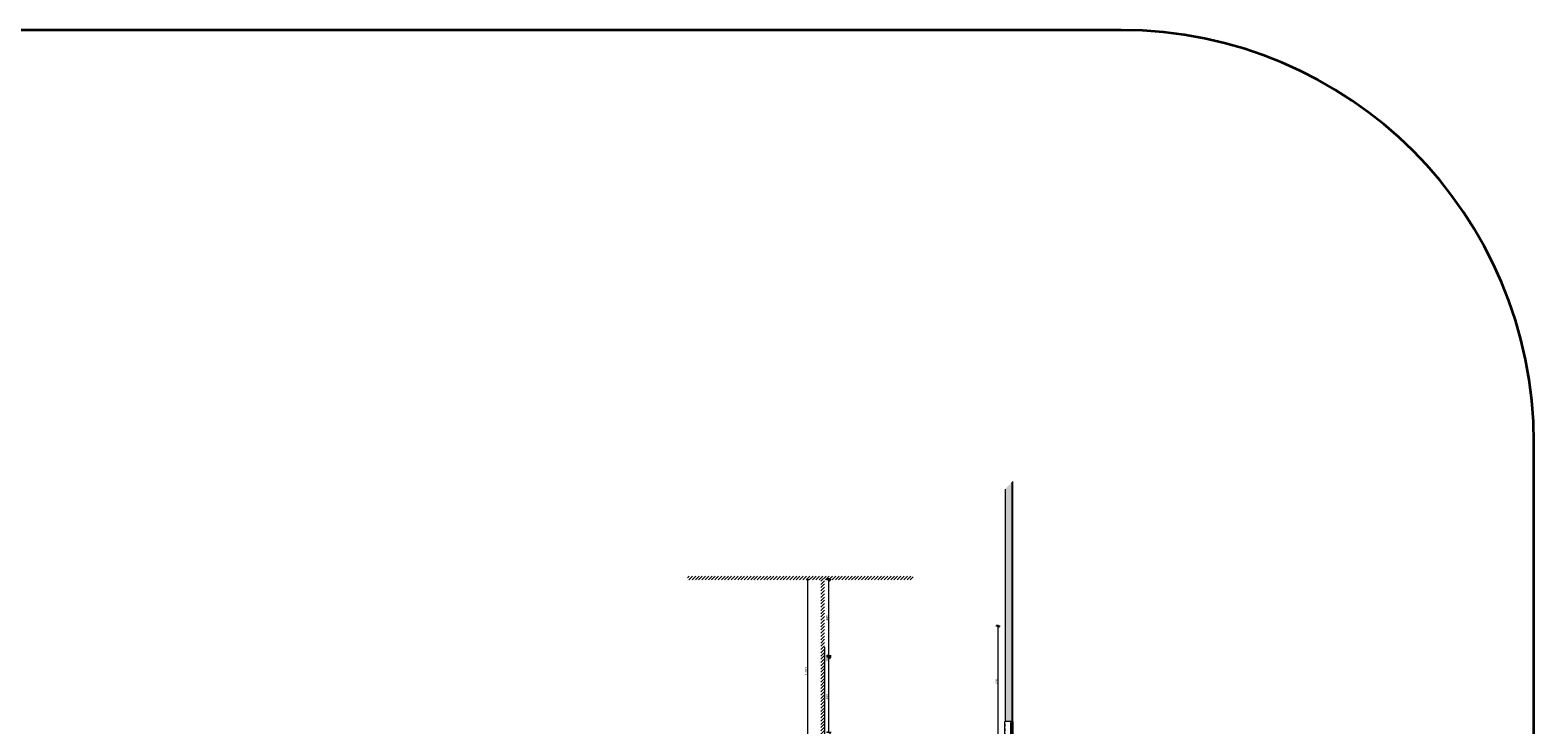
# Model space of a CAD drawing. Header units: centimetres. Extents: x 18292 to 3593338517, y 11794 to 62103.
# Tile 129 of 147: x 1796680313 to 1796690111, y 57576 to 62103. Entities that reach past the tile are written whole.
import ezdxf

# ---------------------------------------------------------------- set-up
doc = ezdxf.new("R2010")
doc.units = ezdxf.units.CM
doc.header["$MEASUREMENT"] = 0
doc.linetypes.add('1 LINIA PRZERYWANA', pattern=[30, 15, -15])
for name, color, linetype in [('410-Fundamenty', 7, 'Continuous'), ('499-Wymiary i opisy', 7, 'Continuous'), ('MF_KRESKOWANIE', 7, 'Continuous'), ('MF_SCIANY_KONSTR', 7, 'Continuous'), ('MF_WYM_DUŻE', 7, 'Continuous')]:
    doc.layers.add(name, color=color, linetype=linetype)
doc.styles.add('GENERATED_STYLE_2', font='txt')
doc.styles.add('GENERATED_STYLE_4', font='txt')
doc.dimstyles.new('GENERATED_STYLE__4', dxfattribs={"dimtxt": 16, "dimasz": 6.08, "dimexe": 0.18, "dimexo": 0.0625, "dimgap": 0.09, "dimtad": 1, "dimdec": 0, "dimzin": 0, "dimdsep": 46, "dimtxsty": 'GENERATED_STYLE_4', "dimblk": 'ARROWHEAD_2', "dimblk1": 'ARROWHEAD_2', "dimblk2": 'ARROWHEAD_2', "dimcen": 0.09, "dimse1": 1, "dimse2": 1, "dimclrd": 7, "dimclre": 7, "dimclrt": 7, "dimadec": 0, "dimazin": 0, "dimtfac": 1, "dimtdec": 4, "dimtmove": 0, "dimatfit": 3, "dimfxl": 0, "dimtolj": 1, "dimtzin": 0, "dimarcsym": 0})
doc.dimstyles.new('GENERATED_STYLE__5', dxfattribs={"dimtxt": 15, "dimasz": 15.2, "dimexe": 0.18, "dimexo": 0.0625, "dimgap": 0.09, "dimtad": 1, "dimdec": 0, "dimzin": 0, "dimdsep": 46, "dimtxsty": 'GENERATED_STYLE_2', "dimblk": 'ARROWHEAD_2', "dimblk1": 'ARROWHEAD_2', "dimblk2": 'ARROWHEAD_2', "dimcen": 0.09, "dimse1": 1, "dimse2": 1, "dimclrd": 7, "dimclre": 7, "dimclrt": 7, "dimadec": 0, "dimazin": 0, "dimtfac": 1, "dimtdec": 4, "dimtmove": 0, "dimatfit": 3, "dimfxl": 0, "dimtolj": 1, "dimtzin": 0, "dimarcsym": 0})
pattern_1 = [(45, (1801523908.342, 3898003.605), (-7.071067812, 7.071067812), [7.5, -2.5]), (45, (1801523908.342, 3898010.676), (-7.071067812, 7.071067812), [7.5, -2.5])]

# ---------------------------------------------------------------- blocks, each defined once
blk = doc.blocks.new('*D641', base_point=(1801523908.3, 3898003.6))
at = {"layer": '499-Wymiary i opisy', "color": 7, "linetype": 'Continuous', "lineweight": 13}
for p, q in [((1796685386.8, 58521.5), (1796685374.8, 58521.5)), ((1796685384.8, 58519.2), (1796685376.8, 58523.8)), ((1796685380.8, 58521.5), (1796685380.8, 58525.4)), ((1796685380.8, 57320.5), (1796685380.8, 58521.5)), ((1796685386.8, 57320.5), (1796685374.8, 57320.5)), ((1796685376.8, 57322.8), (1796685384.8, 57318.2))]:
    blk.add_line(p, q, dxfattribs=at)
at = {"layer": '499-Wymiary i opisy', "color": 7, "lineweight": 13, "insert": (1796685377.6, 57898), "char_height": 16, "attachment_point": 7, "rotation": 90, "style": 'GENERATED_STYLE_4'}
blk.add_mtext('\\A1;{\\pql;\\fArial Narrow|b0|i0|c238|p34;1\xa0201}', dxfattribs=at)
blk = doc.blocks.new('ARROWHEAD_2')
at = {"color": 0, "linetype": 'Continuous', "lineweight": 0}
for p, q in [((0, 0), (-1, 0)), ((-0.38, -0.66), (0.38, 0.66))]:
    blk.add_line(p, q, dxfattribs=at)
blk = doc.blocks.new('*D646', base_point=(1801523908.3, 3898003.6))
at = {"layer": 'MF_WYM_DUŻE', "color": 7, "linetype": 'Continuous', "lineweight": 13}
for p, q in [((1796686634.4, 58218.5), (1796686604.4, 58218.5)), ((1796686619.4, 58218.5), (1796686619.4, 58228.3)), ((1796686619.4, 57492.5), (1796686619.4, 58218.5)), ((1796686634.4, 57492.5), (1796686604.4, 57492.5))]:
    blk.add_line(p, q, dxfattribs=at)
at = {"layer": 'MF_WYM_DUŻE', "color": 7, "linetype": 'Continuous', "lineweight": 25}
for p, q in [((1796686629.4, 58212.7), (1796686609.4, 58224.3)), ((1796686609.4, 57498.3), (1796686629.4, 57486.7))]:
    blk.add_line(p, q, dxfattribs=at)
at = {"layer": 'MF_WYM_DUŻE', "color": 7, "lineweight": 13, "insert": (1796686616.4, 57838.4), "char_height": 15, "attachment_point": 7, "rotation": 90, "style": 'GENERATED_STYLE_2'}
blk.add_mtext('\\A1;{\\pql;\\fArial|b0|i0|c238|p38;726}', dxfattribs=at)
blk = doc.blocks.new('*D666', base_point=(1801523908.3, 3898003.6))
at = {"layer": 'MF_WYM_DUŻE', "color": 7, "linetype": 'Continuous', "lineweight": 13}
for p, q in [((1796685532.9, 58016.5), (1796685502.9, 58016.5)), ((1796685517.9, 57526.5), (1796685517.9, 58016.5)), ((1796685532.9, 57526.5), (1796685502.9, 57526.5))]:
    blk.add_line(p, q, dxfattribs=at)
at = {"layer": 'MF_WYM_DUŻE', "color": 7, "linetype": 'Continuous', "lineweight": 25}
for p, q in [((1796685507.9, 58022.3), (1796685527.9, 58010.7)), ((1796685507.9, 57532.3), (1796685527.9, 57520.7))]:
    blk.add_line(p, q, dxfattribs=at)
at = {"layer": 'MF_WYM_DUŻE', "color": 7, "lineweight": 13, "char_height": 15, "attachment_point": 7, "rotation": 90, "style": 'GENERATED_STYLE_2'}
for s, insert in [('\\A1;{\\pql;\\fArial|b0|i0|c238|p38;10}', (1796685514.9, 57987.9)), ('\\A1;{\\pql;\\fArial|b0|i0|c238|p38;490}', (1796685514.9, 57743))]:
    blk.add_mtext(s, dxfattribs=dict(at, insert=insert))
blk = doc.blocks.new('*D667', base_point=(1801523908.3, 3898003.6))
at = {"layer": 'MF_WYM_DUŻE', "color": 7, "linetype": 'Continuous', "lineweight": 13}
for p, q in [((1796685532.9, 58026.5), (1796685502.9, 58026.5)), ((1796685532.9, 58016.5), (1796685502.9, 58016.5)), ((1796685517.9, 58016.5), (1796685517.9, 58026.5))]:
    blk.add_line(p, q, dxfattribs=at)
at = {"layer": 'MF_WYM_DUŻE', "color": 7, "linetype": 'Continuous', "lineweight": 25}
for p, q in [((1796685507.9, 58032.3), (1796685527.9, 58020.7)), ((1796685507.9, 58022.3), (1796685527.9, 58010.7))]:
    blk.add_line(p, q, dxfattribs=at)
blk = doc.blocks.new('*D668', base_point=(1801523908.3, 3898003.6))
at = {"layer": 'MF_WYM_DUŻE', "color": 7, "linetype": 'Continuous', "lineweight": 13}
for p, q in [((1796685532.9, 58521.5), (1796685502.9, 58521.5)), ((1796685517.9, 58521.5), (1796685517.9, 58531.3)), ((1796685517.9, 58026.5), (1796685517.9, 58521.5)), ((1796685532.9, 58026.5), (1796685502.9, 58026.5))]:
    blk.add_line(p, q, dxfattribs=at)
at = {"layer": 'MF_WYM_DUŻE', "color": 7, "linetype": 'Continuous', "lineweight": 25}
for p, q in [((1796685527.9, 58515.7), (1796685507.9, 58527.3)), ((1796685507.9, 58032.3), (1796685527.9, 58020.7))]:
    blk.add_line(p, q, dxfattribs=at)
at = {"layer": 'MF_WYM_DUŻE', "color": 7, "lineweight": 13, "insert": (1796685514.9, 58256.9), "char_height": 15, "attachment_point": 7, "rotation": 90, "style": 'GENERATED_STYLE_2'}
blk.add_mtext('\\A1;{\\pql;\\fArial|b0|i0|c238|p38;495}', dxfattribs=at)
blk = doc.blocks.new('Okno 21')
at = {"layer": '410-Fundamenty', "color": 5, "linetype": 'Continuous', "lineweight": 13}
for p, q in [((-45, 40), (-45, 43)), ((-45, 43), (45, 43)), ((-45, 0), (-39.5, 0)), ((-39.5, 2.5), (-34.5, 2.5)), ((-39.5, -2.5), (-39.5, 2.5)), ((-39.5, 0), (-39.5, -2.5)), ((-34.5, 2.5), (34.5, 2.5)), ((-34.5, 2.5), (-34.5, -2.5)), ((-34.5, 2.5), (34.5, 2.5)), ((-34.5, 0), (34.5, 0)), ((34.5, -2.5), (34.5, 2.5)), ((34.5, 2.5), (39.5, 2.5)), ((39.5, 2.5), (39.5, -2.5)), ((39.5, -2.5), (39.5, 0)), ((39.5, 0), (45, 0)), ((45, 43), (45, 40)), ((-37, -5), (-45, -5)), ((-45, -10), (-45, -13)), ((-45, -13), (45, -13)), ((-39.5, -2.5), (-37, -2.5)), ((-34.5, -2.5), (-39.5, -2.5)), ((-37, -2.5), (-37, -5)), ((37, -5), (-37, -5)), ((34.5, -2.5), (-34.5, -2.5)), ((39.5, -2.5), (34.5, -2.5)), ((37, -5), (37, -2.5)), ((37, -2.5), (39.5, -2.5)), ((45, -5), (37, -5)), ((45, -13), (45, -10))]:
    blk.add_line(p, q, dxfattribs=at)
at = {"layer": '410-Fundamenty', "color": 5, "linetype": '1 LINIA PRZERYWANA', "lineweight": 13}
for p, q in [((-45, 40), (45, 40)), ((-45, -10), (45, -10))]:
    blk.add_line(p, q, dxfattribs=at)
at = {"layer": '410-Fundamenty', "color": 7, "linetype": 'Continuous', "lineweight": 13}
for p, q in [((-45, 15), (-45, 40)), ((-45, 10), (-45, 15)), ((-45, 0), (-45, 10)), ((-45, -5), (-45, 0)), ((-45, -5), (-45, 0)), ((45, 15), (45, 40)), ((45, 10), (45, 15)), ((45, 0), (45, 10)), ((45, -5), (45, 0)), ((45, -5), (45, 0)), ((-45, -10), (-45, -5)), ((45, -10), (45, -5))]:
    blk.add_line(p, q, dxfattribs=at)

msp = doc.modelspace()

# ---------------------------------------------------------------- hatches: boundary and pattern name
at = {"layer": '410-Fundamenty', "linetype": 'Continuous', "lineweight": 0, "true_color": 0x000000}
h = msp.add_hatch(dxfattribs=at)
h.set_pattern_fill('beton_000c', color=18, style=0, pattern_type=2)
h.set_pattern_definition(pattern_1)
h.paths.add_polyline_path([(1796686691.1, 59137.5), (1796686666.1, 59112.5), (1796686666.1, 57597.5), (1796686691.1, 57597.5)])
h = msp.add_hatch(dxfattribs=at)
h.set_pattern_fill('beton_000c', color=18, style=0, pattern_type=2)
h.set_pattern_definition(pattern_1)
h.paths.add_polyline_path([(1796686691.1, 59137.5), (1796686691.1, 57597.5), (1796686696.1, 57597.5), (1796686696.1, 59142.5)])
h = msp.add_hatch(dxfattribs=at)
h.set_pattern_fill('beton_000c', color=18, style=0, pattern_type=2)
h.set_pattern_definition(pattern_1)
h.paths.add_polyline_path([(1796686696.1, 59142.5), (1796686696.1, 57597.5), (1796686711.1, 57597.5), (1796686711.1, 59157.5)])
h = msp.add_hatch(dxfattribs=at)
h.set_pattern_fill('Styropian_000c', color=18, style=0, pattern_type=2)
h.set_pattern_definition([(90, (1801523908.3422, 3898003.6053), (-3.4641016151, 0), [2, -4]), (90, (1801523906.6102, 3898006.6053), (-3.4641016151, 0), [2, -4]), (150, (1801523908.3422, 3898005.6053), (1.7320508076, 3), [2, -4]), (150, (1801523904.878, 3898005.6053), (1.7320508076, 3), [2, -4]), (210, (1801523908.3422, 3898003.6053), (-1.7320508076, 3), [2, -4]), (210, (1801523904.878, 3898003.6053), (-1.7320508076, 3), [2, -4])])
h.paths.add_polyline_path([(1796686711.1, 59157.5), (1796686711.1, 57597.5), (1796686716.1, 57597.5), (1796686716.1, 59162.5)])
at = {"layer": 'MF_KRESKOWANIE', "linetype": 'Continuous', "lineweight": 13}
h = msp.add_hatch(dxfattribs=at)
h.set_pattern_fill('bloczki_ceramiczne_000c', color=250, style=0, pattern_type=2)
h.set_pattern_definition([(45, (1801523908.342, 3898003.605), (-10.606601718, 10.606601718), [])])
h.paths.add_polyline_path([(1796685464.1, 57320.5), (1796685440.1, 57320.5), (1796685440.1, 56720.5), (1796685237.1, 56720.5), (1796684788.1, 56720.5), (1796684788.1, 56696.5), (1796684836.1, 56696.5), (1796684836.1, 56596.5), (1796684860.1, 56596.5), (1796684860.1, 56696.5), (1796685237.1, 56696.5), (1796685440.1, 56696.5), (1796685440.1, 56678.5), (1796685478.1, 56678.5), (1796685478.1, 56696.5), (1796685961.1, 56696.5), (1796685961.1, 56734.5), (1796685490.1, 56734.5), (1796685490.1, 56736.5), (1796685490.1, 58082.5), (1796685490.1, 58507.5), (1796685490.1, 58521.5), (1796686066.1, 58521.5), (1796686066.1, 58545.5), (1796685490.1, 58545.5), (1796684596.1, 58545.5), (1796684596.1, 58521.5), (1796685466.1, 58521.5), (1796685466.1, 58507.5), (1796685466.1, 57320.5)])

# ---------------------------------------------------------------- linework, layer by layer
at = {"color": 161, "linetype": 'Continuous', "lineweight": 35, "true_color": 0x40a5ff}
for p, q in [((1796687422.2, 62103.3), (1796676714.5, 62103.3)), ((1796690110.9, 54037.2), (1796690110.9, 59414.6))]:
    msp.add_line(p, q, dxfattribs=at)
msp.add_arc((1796687422.2, 59414.6), 2688.7, 0, 90, dxfattribs=at)
at = {"layer": '410-Fundamenty', "color": 7, "linetype": 'Continuous', "lineweight": 13}
for p, q in [((1796686711.1, 57597.5), (1796686711.1, 59157.5)), ((1796686691.1, 57597.5), (1796686666.1, 57597.5)), ((1796686696.1, 57597.5), (1796686691.1, 57597.5)), ((1796686706.1, 57597.5), (1796686696.1, 57597.5)), ((1796686711.1, 57597.5), (1796686706.1, 57597.5)), ((1796686716.1, 57597.5), (1796686711.1, 57597.5))]:
    msp.add_line(p, q, dxfattribs=at)
at = {"layer": '410-Fundamenty', "color": 7, "linetype": 'Continuous', "lineweight": 13, "flags": 128}
for points in [[(1796686666.1, 59112.5), (1796686666.1, 57597.5)], [(1796686716.1, 57597.5), (1796686716.1, 59162.5)]]:
    msp.add_lwpolyline(points, dxfattribs=at)
at = {"layer": 'MF_SCIANY_KONSTR', "color": 7, "linetype": 'Continuous', "lineweight": 13}
msp.add_line((1796685490.1, 58082.5), (1796685490.1, 56734.5), dxfattribs=at)

# ---------------------------------------------------------------- block references
at = {"layer": '410-Fundamenty', "color": 7, "linetype": 'Continuous', "lineweight": 13, "zscale": 100, "rotation": 90}
msp.add_blockref('Okno 21', (1796686706.1, 57552.5), dxfattribs=at)

# ---------------------------------------------------------------- dimensions: what is measured, and where the dimension line sits
at = {"layer": '499-Wymiary i opisy', "color": 7, "linetype": 'Continuous', "lineweight": 13}
dim = msp.add_linear_dim(base=(1796685380.8, 58521.5), p1=(1796685440.1, 57320.5), p2=(1796685466.1, 58521.5), angle=90, dimstyle='GENERATED_STYLE__4', dxfattribs=at)
dim.commit()
dim.dimension.update_dxf_attribs({"geometry": '*D641', "text_midpoint": (1796685369.6, 57925.4), "dimtype": 160, "text_rotation": 90})
at = {"layer": 'MF_WYM_DUŻE', "color": 7, "linetype": 'Continuous', "lineweight": 13}
for base, p1, p2, picture, middle in [((1796685517.9, 58521.5), (1796685490.1, 58026.5), (1796685490.1, 58521.5), '*D668', (1796685507.4, 58274.1)), ((1796686619.4, 58218.5), (1796686666.1, 57492.5), (1796686666.1, 58218.5), '*D646', (1796686608.9, 57855.6)), ((1796685517.9, 58026.5), (1796685490.1, 58016.5), (1796685490.1, 58026.5), '*D667', (1796685507.4, 57999.4)), ((1796685517.9, 58016.5), (1796685490.1, 57526.5), (1796685490.1, 58016.5), '*D666', (1796685507.4, 57760.2))]:
    dim = msp.add_linear_dim(base=base, p1=p1, p2=p2, angle=90, dimstyle='GENERATED_STYLE__5', dxfattribs=at)
    dim.commit()
    dim.dimension.update_dxf_attribs({"geometry": picture, "text_midpoint": middle, "dimtype": 160, "text_rotation": 90})

doc.saveas('drawing.dxf')
